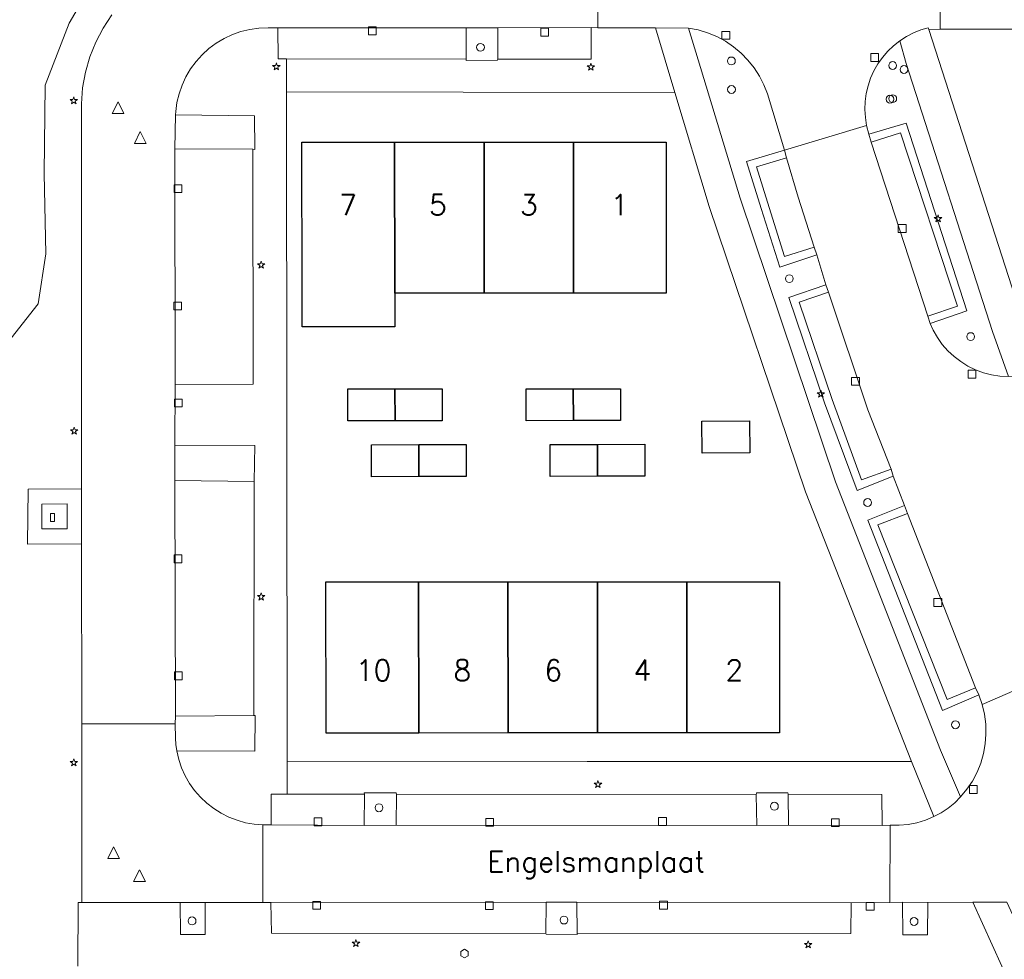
# Model space of a CAD drawing. Header units: metres. Extents: x 105376 to 107446, y 444190 to 447356.
# Tile 11 of 90: x 106618 to 106681, y 446114 to 446174. Entities that reach past the tile are written whole.
import ezdxf
from ezdxf.enums import TextEntityAlignment as Align

# ---------------------------------------------------------------- set-up
doc = ezdxf.new("R2010")
doc.units = ezdxf.units.M
doc.header["$MEASUREMENT"] = 0
for name, color, linetype, lineweight in [('begroeid terreindeel kenmerkpunt', 3, 'Continuous', 0), ('huisnummerreeks BGT', 7, 'Continuous', 0), ('onbegroeid terreindeel vlak', 5, 'Continuous', 0), ('openbare ruimte label tekst', 7, 'Continuous', 0), ('pand vlak gecombineerd BAG en BGT', 1, 'Continuous', 30), ('s_boom', 7, 'Continuous', 0), ('s_brandkraan_brandput', 7, 'Continuous', 0), ('s_container', 7, 'Continuous', 0), ('s_lantaarnpaal_lichtmast', 7, 'Continuous', 0), ('s_rioolput', 7, 'Continuous', 0), ('s_straatkolk_trottoirkolk', 7, 'Continuous', 0), ('s_verkeersbordpaal', 7, 'Continuous', 0), ('vlak afvalcontainer', 7, 'Continuous', 0), ('wegdeel vlak', 2, 'Continuous', 0)]:
    doc.layers.add(name, color=color, linetype=linetype, lineweight=lineweight)
doc.styles.get("Standard").update_dxf_attribs({"font": 'romans.shx'})

msp = doc.modelspace()

# ---------------------------------------------------------------- linework, layer by layer
at = {"layer": 'begroeid terreindeel kenmerkpunt', "flags": 128}
for points in [[(106616.817, 446152.699), (106619.275, 446155.79), (106619.749, 446158.979), (106619.663, 446164.108), (106619.718, 446169.751), (106621.238, 446173.704), (106623.341, 446177.286)], [(106616.817, 446152.699), (106619.275, 446155.79), (106619.749, 446158.979), (106619.663, 446164.108), (106619.718, 446169.751), (106621.238, 446173.704), (106623.341, 446177.286)], [(106623.974, 446174.243), (106623.413, 446173.394), (106622.941, 446172.492), (106622.564, 446171.547), (106622.285, 446170.569), (106622.107, 446169.567), (106622.032, 446168.552), (106622.037, 446143.986), (106618.632, 446143.954), (106618.597, 446140.443), (106622.039, 446140.472), (106622.048, 446128.987), (106622.05, 446117.585), (106621.814, 446117.578), (106621.8, 446113.525)], [(106623.974, 446174.243), (106623.413, 446173.394), (106622.941, 446172.492), (106622.564, 446171.547), (106622.285, 446170.569), (106622.107, 446169.567), (106622.032, 446168.552), (106622.037, 446143.986), (106618.632, 446143.954), (106618.597, 446140.443), (106622.039, 446140.472), (106622.048, 446128.987), (106622.05, 446117.585), (106621.814, 446117.578), (106621.8, 446113.525)]]:
    msp.add_lwpolyline(points, dxfattribs=at)
for points in [[(106646.597, 446171.318), (106646.588, 446171.407), (106646.598, 446173.405), (106648.624, 446173.411), (106648.617, 446171.412), (106648.605, 446171.333)], [(106646.597, 446171.318), (106646.588, 446171.407), (106646.598, 446173.405), (106648.624, 446173.411), (106648.617, 446171.412), (106648.605, 446171.333)], [(106660.794, 446173.394), (106661.41, 446173.272), (106662.01, 446173.089), (106662.59, 446172.847), (106663.142, 446172.549), (106663.662, 446172.196), (106664.144, 446171.794), (106664.583, 446171.345), (106664.975, 446170.855), (106665.317, 446170.329), (106665.604, 446169.77), (106665.834, 446169.186), (106666.912, 446165.597), (106664.502, 446164.872), (106665.422, 446161.869), (106666.612, 446158.14), (106668.973, 446158.928), (106669.567, 446157.012), (106667.205, 446156.191), (106669.479, 446149.464), (106671.548, 446143.88), (106673.854, 446144.798), (106674.582, 446142.918), (106672.228, 446141.976), (106677.009, 446129.843), (106679.321, 446130.829), (106679.537, 446130.209), (106679.681, 446129.594), (106679.763, 446128.968), (106679.779, 446128.336), (106679.732, 446127.706), (106679.62, 446127.084), (106679.445, 446126.477), (106679.21, 446125.891), (106678.916, 446125.332), (106678.566, 446124.806), (106678.165, 446124.318), (106676.868, 446127.31), (106670.168, 446144.427), (106664.078, 446162.536), (106661.403, 446171.354)], [(106660.794, 446173.394), (106661.41, 446173.272), (106662.01, 446173.089), (106662.59, 446172.847), (106663.142, 446172.549), (106663.662, 446172.196), (106664.144, 446171.794), (106664.583, 446171.345), (106664.975, 446170.855), (106665.317, 446170.329), (106665.604, 446169.77), (106665.834, 446169.186), (106666.912, 446165.597), (106664.502, 446164.872), (106665.422, 446161.869), (106666.612, 446158.14), (106668.973, 446158.928), (106669.567, 446157.012), (106667.205, 446156.191), (106669.479, 446149.464), (106671.548, 446143.88), (106673.854, 446144.798), (106674.582, 446142.918), (106672.228, 446141.976), (106677.009, 446129.843), (106679.321, 446130.829), (106679.537, 446130.209), (106679.681, 446129.594), (106679.763, 446128.968), (106679.779, 446128.336), (106679.732, 446127.706), (106679.62, 446127.084), (106679.445, 446126.477), (106679.21, 446125.891), (106678.916, 446125.332), (106678.566, 446124.806), (106678.165, 446124.318), (106676.868, 446127.31), (106670.168, 446144.427), (106664.078, 446162.536), (106661.403, 446171.354)], [(106676.411, 446154.113), (106676.228, 446154.535), (106678.566, 446155.352), (106674.683, 446167.316), (106672.296, 446166.612), (106672.16, 446167.167), (106672.081, 446167.673), (106672.051, 446168.184), (106672.07, 446168.696), (106672.139, 446169.204), (106672.255, 446169.702), (106672.419, 446170.187), (106672.629, 446170.655), (106672.882, 446171.099), (106673.178, 446171.518), (106673.511, 446171.906), (106673.881, 446172.261), (106674.283, 446172.578), (106674.685, 446171.135), (106680.208, 446154.016), (106681.215, 446151.144), (106680.676, 446151.175), (106680.143, 446151.258), (106679.621, 446151.395), (106679.115, 446151.582), (106678.63, 446151.819), (106678.171, 446152.103), (106677.742, 446152.431), (106677.348, 446152.799), (106676.993, 446153.205), (106676.679, 446153.645)], [(106676.411, 446154.113), (106676.228, 446154.535), (106678.566, 446155.352), (106674.683, 446167.316), (106672.296, 446166.612), (106672.16, 446167.167), (106672.081, 446167.673), (106672.051, 446168.184), (106672.07, 446168.696), (106672.139, 446169.204), (106672.255, 446169.702), (106672.419, 446170.187), (106672.629, 446170.655), (106672.882, 446171.099), (106673.178, 446171.518), (106673.511, 446171.906), (106673.881, 446172.261), (106674.283, 446172.578), (106674.685, 446171.135), (106680.208, 446154.016), (106681.215, 446151.144), (106680.676, 446151.175), (106680.143, 446151.258), (106679.621, 446151.395), (106679.115, 446151.582), (106678.63, 446151.819), (106678.171, 446152.103), (106677.742, 446152.431), (106677.348, 446152.799), (106676.993, 446153.205), (106676.679, 446153.645)], [(106628.002, 446165.683), (106628.038, 446167.844), (106633.087, 446167.789), (106633.107, 446165.649), (106632.979, 446165.656)], [(106628.002, 446165.683), (106628.038, 446167.844), (106633.087, 446167.789), (106633.107, 446165.649), (106632.979, 446165.656)], [(106633.063, 446144.453), (106628.001, 446144.515), (106628.004, 446146.776), (106633.112, 446146.74)], [(106633.063, 446144.453), (106628.001, 446144.515), (106628.004, 446146.776), (106633.112, 446146.74)], [(106633.042, 446129.52), (106633.117, 446129.52), (106633.107, 446127.236), (106628.125, 446127.261), (106628.066, 446127.664), (106628.037, 446128.07), (106628.024, 446128.976), (106628.046, 446129.484)], [(106633.042, 446129.52), (106633.117, 446129.52), (106633.107, 446127.236), (106628.125, 446127.261), (106628.066, 446127.664), (106628.037, 446128.07), (106628.024, 446128.976), (106628.046, 446129.484)], [(106640.092, 446124.585), (106642.127, 446124.587), (106642.137, 446124.473), (106642.118, 446122.522), (106640.093, 446122.489), (106640.101, 446124.488)], [(106640.092, 446124.585), (106642.127, 446124.587), (106642.137, 446124.473), (106642.118, 446122.522), (106640.093, 446122.489), (106640.101, 446124.488)], [(106667.139, 446124.579), (106667.142, 446124.493), (106667.18, 446122.509), (106665.152, 446122.488), (106665.119, 446124.459), (106665.128, 446124.582)], [(106667.139, 446124.579), (106667.142, 446124.493), (106667.18, 446122.509), (106665.152, 446122.488), (106665.119, 446124.459), (106665.128, 446124.582)], [(106629.934, 446117.589), (106629.933, 446115.535), (106628.353, 446115.544), (106628.343, 446117.588)], [(106629.934, 446117.589), (106629.933, 446115.535), (106628.353, 446115.544), (106628.343, 446117.588)], [(106651.693, 446115.556), (106651.69, 446115.6), (106651.699, 446117.607), (106653.666, 446117.609), (106653.689, 446115.59), (106653.691, 446115.532)], [(106651.693, 446115.556), (106651.69, 446115.6), (106651.699, 446117.607), (106653.666, 446117.609), (106653.689, 446115.59), (106653.691, 446115.532)], [(106674.447, 446117.597), (106676.07, 446117.584), (106676.039, 446115.516), (106674.466, 446115.521)], [(106674.447, 446117.597), (106676.07, 446117.584), (106676.039, 446115.516), (106674.466, 446115.521)]]:
    msp.add_lwpolyline(points, close=True, dxfattribs=at)
at = {"layer": 'onbegroeid terreindeel vlak', "flags": 128}
msp.add_lwpolyline([(106623.341, 446177.286), (106621.238, 446173.704), (106619.718, 446169.751), (106619.663, 446164.108), (106619.749, 446158.979), (106619.275, 446155.79), (106616.817, 446152.699)], dxfattribs=at)
for points in [[(106676.846, 446173.328), (106698.491, 446173.32), (106729.918, 446173.305), (106730.897, 446173.284), (106734.135, 446173.212), (106734.135, 446155.28), (106734.108, 446151.687), (106734.105, 446151.218), (106721.312, 446151.244), (106700.088, 446151.196), (106687.065, 446151.245), (106683.312, 446151.222), (106682.494, 446153.568), (106676.133, 446173.307)], [(106635.141, 446147.686), (106635.13, 446169.319), (106646.41, 446169.307), (106659.925, 446169.274), (106662.103, 446161.998), (106668.249, 446143.785), (106675.033, 446126.588), (106654.312, 446126.585), (106635.163, 446126.61)], [(106647.735, 446166.108), (106642.02, 446166.109), (106636.105, 446166.11), (106636.115, 446156.458), (106636.117, 446154.32), (106642.033, 446154.318), (106642.03, 446156.461), (106647.739, 446156.463), (106653.44, 446156.465), (106659.355, 446156.468), (106659.364, 446166.107), (106653.449, 446166.108)], [(106642.051, 446150.368), (106639.031, 446150.366), (106639.032, 446148.326), (106642.052, 446148.328), (106645.072, 446148.329), (106645.071, 446150.369)], [(106653.437, 446148.334), (106656.457, 446148.335), (106656.456, 446150.375), (106653.436, 446150.374), (106650.416, 446150.372), (106650.417, 446148.332)], [(106661.664, 446146.252), (106664.706, 446146.278), (106664.688, 446148.318), (106661.647, 446148.292)], [(106643.574, 446144.762), (106646.594, 446144.768), (106646.59, 446146.808), (106643.57, 446146.803), (106640.55, 446146.797), (106640.554, 446144.757)], [(106654.971, 446146.823), (106651.951, 446146.817), (106651.954, 446144.777), (106654.975, 446144.783), (106657.994, 446144.788), (106657.991, 446146.828)], [(106649.269, 446128.401), (106654.98, 446128.402), (106660.68, 446128.404), (106666.595, 446128.405), (106666.604, 446138.05), (106660.689, 446138.048), (106654.989, 446138.047), (106649.255, 446138.045), (106643.555, 446138.044), (106637.64, 446138.042), (106637.654, 446128.398), (106643.569, 446128.399)]]:
    msp.add_lwpolyline(points, close=True, dxfattribs=at)
at = {"layer": 'pand vlak gecombineerd BAG en BGT', "flags": 128}
for points in [[(106642.03, 446156.461), (106642.033, 446154.318), (106636.117, 446154.32), (106636.115, 446156.458), (106636.105, 446166.11), (106642.02, 446166.109)], [(106642.03, 446156.461), (106642.033, 446154.318), (106636.117, 446154.32), (106636.115, 446156.458), (106636.105, 446166.11), (106642.02, 446166.109)], [(106642.02, 446166.109), (106647.735, 446166.108), (106647.739, 446156.463), (106642.03, 446156.461)], [(106642.02, 446166.109), (106647.735, 446166.108), (106647.739, 446156.463), (106642.03, 446156.461)], [(106653.449, 446166.108), (106653.44, 446156.465), (106647.739, 446156.463), (106647.735, 446166.108)], [(106653.449, 446166.108), (106653.44, 446156.465), (106647.739, 446156.463), (106647.735, 446166.108)], [(106653.449, 446166.108), (106659.364, 446166.107), (106659.355, 446156.468), (106653.44, 446156.465)], [(106653.449, 446166.108), (106659.364, 446166.107), (106659.355, 446156.468), (106653.44, 446156.465)], [(106642.051, 446150.368), (106642.052, 446148.328), (106639.032, 446148.326), (106639.031, 446150.366)], [(106642.051, 446150.368), (106642.052, 446148.328), (106639.032, 446148.326), (106639.031, 446150.366)], [(106642.052, 446148.328), (106642.051, 446150.368), (106645.071, 446150.369), (106645.072, 446148.329)], [(106642.052, 446148.328), (106642.051, 446150.368), (106645.071, 446150.369), (106645.072, 446148.329)], [(106653.436, 446150.374), (106653.437, 446148.334), (106650.417, 446148.332), (106650.416, 446150.372)], [(106653.436, 446150.374), (106653.437, 446148.334), (106650.417, 446148.332), (106650.416, 446150.372)], [(106653.437, 446148.334), (106653.436, 446150.374), (106656.456, 446150.375), (106656.457, 446148.335)], [(106653.437, 446148.334), (106653.436, 446150.374), (106656.456, 446150.375), (106656.457, 446148.335)], [(106661.664, 446146.252), (106661.647, 446148.292), (106664.688, 446148.318), (106664.706, 446146.278)], [(106661.664, 446146.252), (106661.647, 446148.292), (106664.688, 446148.318), (106664.706, 446146.278)], [(106643.57, 446146.803), (106643.574, 446144.762), (106640.554, 446144.757), (106640.55, 446146.797)], [(106643.57, 446146.803), (106643.574, 446144.762), (106640.554, 446144.757), (106640.55, 446146.797)], [(106643.574, 446144.762), (106643.57, 446146.803), (106646.59, 446146.808), (106646.594, 446144.768)], [(106643.574, 446144.762), (106643.57, 446146.803), (106646.59, 446146.808), (106646.594, 446144.768)], [(106654.971, 446146.823), (106654.975, 446144.783), (106651.954, 446144.777), (106651.951, 446146.817)], [(106654.971, 446146.823), (106654.975, 446144.783), (106651.954, 446144.777), (106651.951, 446146.817)], [(106654.975, 446144.783), (106654.971, 446146.823), (106657.991, 446146.828), (106657.994, 446144.788)], [(106654.975, 446144.783), (106654.971, 446146.823), (106657.991, 446146.828), (106657.994, 446144.788)], [(106643.569, 446128.399), (106637.654, 446128.398), (106637.64, 446138.042), (106643.555, 446138.044)], [(106643.569, 446128.399), (106637.654, 446128.398), (106637.64, 446138.042), (106643.555, 446138.044)], [(106643.569, 446128.399), (106643.555, 446138.044), (106649.255, 446138.045), (106649.269, 446128.401)], [(106643.569, 446128.399), (106643.555, 446138.044), (106649.255, 446138.045), (106649.269, 446128.401)], [(106654.989, 446138.047), (106654.98, 446128.402), (106649.269, 446128.401), (106649.255, 446138.045)], [(106654.989, 446138.047), (106654.98, 446128.402), (106649.269, 446128.401), (106649.255, 446138.045)], [(106660.689, 446138.048), (106660.68, 446128.404), (106654.98, 446128.402), (106654.989, 446138.047)], [(106660.689, 446138.048), (106660.68, 446128.404), (106654.98, 446128.402), (106654.989, 446138.047)], [(106660.689, 446138.048), (106666.604, 446138.05), (106666.595, 446128.405), (106660.68, 446128.404)], [(106660.689, 446138.048), (106666.604, 446138.05), (106666.595, 446128.405), (106660.68, 446128.404)]]:
    msp.add_lwpolyline(points, close=True, dxfattribs=at)
at = {"layer": 's_boom', "color": 251, "linetype": 'Continuous', "lineweight": 0, "flags": 128}
for points in [[(106647.258, 446172.164, 1), (106647.758, 446172.164, 1)], [(106663.284, 446169.468, 1), (106663.784, 446169.468, 1)], [(106673.4, 446168.853, 1), (106673.9, 446168.853, 1)], [(106673.578, 446168.884, 1), (106674.078, 446168.884, 1)], [(106666.979, 446157.397, 1), (106667.479, 446157.397, 1)], [(106678.551, 446153.699, 1), (106679.051, 446153.699, 1)], [(106671.973, 446143.109, 1), (106672.473, 446143.109, 1)], [(106677.582, 446128.926, 1), (106678.082, 446128.926, 1)], [(106640.778, 446123.629, 1), (106641.278, 446123.629, 1)], [(106666.023, 446123.726, 1), (106666.523, 446123.726, 1)], [(106628.845, 446116.408, 1), (106629.345, 446116.408, 1)], [(106652.588, 446116.462, 1), (106653.088, 446116.462, 1)], [(106674.94, 446116.374, 1), (106675.44, 446116.374, 1)]]:
    msp.add_lwpolyline(points, format="xyb", close=True, dxfattribs=at)
at = {"layer": 's_brandkraan_brandput', "color": 7, "linetype": 'Continuous', "lineweight": 0, "flags": 128}
msp.add_lwpolyline([(106646.249, 446114.464), (106646.249, 446114.188), (106646.487, 446114.051), (106646.725, 446114.188), (106646.725, 446114.464), (106646.487, 446114.601)], close=True, dxfattribs=at)
at = {"layer": 's_container', "color": 7, "linetype": 'Continuous', "lineweight": 0, "flags": 128}
msp.add_lwpolyline([(106620.056, 446142.401), (106620.306, 446142.401), (106620.306, 446141.901), (106620.056, 446141.901)], close=True, dxfattribs=at)
at = {"layer": 's_lantaarnpaal_lichtmast', "color": 7, "linetype": 'Continuous', "lineweight": 0, "flags": 128}
for points in [[(106634.419, 446171.008), (106634.237, 446171.008), (106634.384, 446170.901), (106634.328, 446170.729), (106634.475, 446170.835), (106634.622, 446170.729), (106634.566, 446170.901), (106634.713, 446171.008), (106634.531, 446171.008), (106634.475, 446171.181)], [(106654.503, 446170.974), (106654.321, 446170.974), (106654.468, 446170.867), (106654.412, 446170.695), (106654.559, 446170.801), (106654.706, 446170.695), (106654.65, 446170.867), (106654.797, 446170.974), (106654.615, 446170.974), (106654.559, 446171.147)], [(106621.484, 446168.832), (106621.302, 446168.832), (106621.449, 446168.725), (106621.393, 446168.553), (106621.54, 446168.659), (106621.687, 446168.553), (106621.631, 446168.725), (106621.778, 446168.832), (106621.596, 446168.832), (106621.54, 446169.005)], [(106676.665, 446161.3), (106676.483, 446161.3), (106676.63, 446161.193), (106676.574, 446161.021), (106676.721, 446161.127), (106676.868, 446161.021), (106676.812, 446161.193), (106676.959, 446161.3), (106676.777, 446161.3), (106676.721, 446161.473)], [(106633.453, 446158.342), (106633.271, 446158.342), (106633.418, 446158.235), (106633.362, 446158.063), (106633.509, 446158.169), (106633.656, 446158.063), (106633.6, 446158.235), (106633.747, 446158.342), (106633.565, 446158.342), (106633.509, 446158.515)], [(106669.181, 446150.111), (106668.999, 446150.111), (106669.146, 446150.004), (106669.09, 446149.832), (106669.237, 446149.938), (106669.384, 446149.832), (106669.328, 446150.004), (106669.475, 446150.111), (106669.293, 446150.111), (106669.237, 446150.284)], [(106621.512, 446147.746), (106621.33, 446147.746), (106621.477, 446147.639), (106621.421, 446147.467), (106621.568, 446147.573), (106621.715, 446147.467), (106621.659, 446147.639), (106621.806, 446147.746), (106621.624, 446147.746), (106621.568, 446147.919)], [(106633.45, 446137.166), (106633.268, 446137.166), (106633.415, 446137.059), (106633.359, 446136.887), (106633.506, 446136.993), (106633.653, 446136.887), (106633.597, 446137.059), (106633.744, 446137.166), (106633.562, 446137.166), (106633.506, 446137.339)], [(106621.491, 446126.58), (106621.309, 446126.58), (106621.456, 446126.473), (106621.4, 446126.301), (106621.547, 446126.407), (106621.694, 446126.301), (106621.638, 446126.473), (106621.785, 446126.58), (106621.603, 446126.58), (106621.547, 446126.753)], [(106654.953, 446125.195), (106654.771, 446125.195), (106654.918, 446125.088), (106654.862, 446124.916), (106655.009, 446125.022), (106655.156, 446124.916), (106655.1, 446125.088), (106655.247, 446125.195), (106655.065, 446125.195), (106655.009, 446125.368)], [(106639.503, 446115.046), (106639.321, 446115.046), (106639.468, 446114.939), (106639.412, 446114.767), (106639.559, 446114.873), (106639.706, 446114.767), (106639.65, 446114.939), (106639.797, 446115.046), (106639.615, 446115.046), (106639.559, 446115.219)], [(106668.373, 446114.964), (106668.191, 446114.964), (106668.338, 446114.857), (106668.282, 446114.685), (106668.429, 446114.791), (106668.576, 446114.685), (106668.52, 446114.857), (106668.667, 446114.964), (106668.485, 446114.964), (106668.429, 446115.137)]]:
    msp.add_lwpolyline(points, close=True, dxfattribs=at)
at = {"layer": 's_rioolput', "color": 7, "linetype": 'Continuous', "lineweight": 0, "flags": 128}
for points in [[(106623.992, 446167.939), (106624.742, 446167.939), (106624.367, 446168.689)], [(106625.41, 446166.032), (106626.16, 446166.032), (106625.785, 446166.782)], [(106623.713, 446120.391), (106624.463, 446120.391), (106624.088, 446121.141)], [(106625.363, 446118.916), (106626.113, 446118.916), (106625.738, 446119.666)]]:
    msp.add_lwpolyline(points, close=True, dxfattribs=at)
at = {"layer": 's_straatkolk_trottoirkolk', "color": 7, "linetype": 'Continuous', "lineweight": 0, "flags": 128}
for points in [[(106640.356, 446173.468), (106640.856, 446173.468), (106640.856, 446172.968), (106640.356, 446172.968)], [(106651.354, 446173.378), (106651.854, 446173.378), (106651.854, 446172.878), (106651.354, 446172.878)], [(106662.922, 446173.174), (106663.422, 446173.174), (106663.422, 446172.674), (106662.922, 446172.674)], [(106672.43, 446171.76), (106672.93, 446171.76), (106672.93, 446171.26), (106672.43, 446171.26)], [(106627.95, 446163.395), (106628.45, 446163.395), (106628.45, 446162.895), (106627.95, 446162.895)], [(106674.185, 446160.845), (106674.685, 446160.845), (106674.685, 446160.345), (106674.185, 446160.345)], [(106627.93, 446155.907), (106628.43, 446155.907), (106628.43, 446155.407), (106627.93, 446155.407)], [(106678.636, 446151.555), (106679.136, 446151.555), (106679.136, 446151.055), (106678.636, 446151.055)], [(106671.203, 446151.092), (106671.703, 446151.092), (106671.703, 446150.592), (106671.203, 446150.592)], [(106627.973, 446149.712), (106628.473, 446149.712), (106628.473, 446149.212), (106627.973, 446149.212)], [(106627.946, 446139.765), (106628.446, 446139.765), (106628.446, 446139.265), (106627.946, 446139.265)], [(106676.459, 446136.98), (106676.959, 446136.98), (106676.959, 446136.48), (106676.459, 446136.48)], [(106627.973, 446132.294), (106628.473, 446132.294), (106628.473, 446131.794), (106627.973, 446131.794)], [(106678.726, 446125.048), (106679.226, 446125.048), (106679.226, 446124.548), (106678.726, 446124.548)], [(106636.882, 446122.976), (106637.382, 446122.976), (106637.382, 446122.476), (106636.882, 446122.476)], [(106647.841, 446122.949), (106648.341, 446122.949), (106648.341, 446122.449), (106647.841, 446122.449)], [(106658.874, 446123.005), (106659.374, 446123.005), (106659.374, 446122.505), (106658.874, 446122.505)], [(106669.909, 446122.93), (106670.409, 446122.93), (106670.409, 446122.43), (106669.909, 446122.43)], [(106636.799, 446117.654), (106637.299, 446117.654), (106637.299, 446117.154), (106636.799, 446117.154)], [(106647.828, 446117.634), (106648.328, 446117.634), (106648.328, 446117.134), (106647.828, 446117.134)], [(106658.948, 446117.661), (106659.448, 446117.661), (106659.448, 446117.161), (106658.948, 446117.161)], [(106672.134, 446117.588), (106672.634, 446117.588), (106672.634, 446117.088), (106672.134, 446117.088)]]:
    msp.add_lwpolyline(points, close=True, dxfattribs=at)
at = {"layer": 's_verkeersbordpaal', "color": 7, "linetype": 'Continuous', "lineweight": 0, "flags": 128}
for points in [[(106663.278, 446171.292, 1), (106663.778, 446171.292, 1)], [(106673.576, 446170.998, 1), (106674.076, 446170.998, 1)], [(106674.297, 446170.743, 1), (106674.797, 446170.743, 1)]]:
    msp.add_lwpolyline(points, format="xyb", close=True, dxfattribs=at)
at = {"layer": 'vlak afvalcontainer', "flags": 128}
msp.add_lwpolyline([(106619.51, 446141.424), (106619.502, 446143.014), (106621.12, 446143.036), (106621.128, 446141.43)], close=True, dxfattribs=at)
msp.add_lwpolyline([(106619.51, 446141.424), (106619.502, 446143.014), (106621.12, 446143.036), (106621.128, 446141.43)], close=True, dxfattribs=at)
at = {"layer": 'wegdeel vlak', "flags": 128}
for points in [[(106655.007, 446178.304), (106655.01, 446173.399), (106654.578, 446173.416), (106648.624, 446173.411), (106646.598, 446173.405), (106634.58, 446173.407), (106633.948, 446173.412), (106633.365, 446173.388), (106632.787, 446173.307), (106632.219, 446173.169), (106631.669, 446172.974), (106631.14, 446172.727), (106630.639, 446172.427), (106630.17, 446172.08), (106629.738, 446171.687), (106629.347, 446171.254), (106629.001, 446170.784), (106628.703, 446170.281), (106628.457, 446169.752), (106628.264, 446169.201), (106628.128, 446168.633), (106628.048, 446168.055), (106628.038, 446167.844), (106628.002, 446165.683), (106628.014, 446150.642), (106628.004, 446146.776), (106628.001, 446144.515), (106628.046, 446129.484), (106628.024, 446128.976), (106622.048, 446128.987), (106622.039, 446140.472), (106622.037, 446143.986), (106622.032, 446168.552), (106622.107, 446169.567), (106622.285, 446170.569), (106622.564, 446171.547), (106622.941, 446172.492), (106623.413, 446173.394), (106623.974, 446174.243)], [(106655.007, 446178.304), (106655.01, 446173.399), (106654.578, 446173.416), (106648.624, 446173.411), (106646.598, 446173.405), (106634.58, 446173.407), (106633.948, 446173.412), (106633.365, 446173.388), (106632.787, 446173.307), (106632.219, 446173.169), (106631.669, 446172.974), (106631.14, 446172.727), (106630.639, 446172.427), (106630.17, 446172.08), (106629.738, 446171.687), (106629.347, 446171.254), (106629.001, 446170.784), (106628.703, 446170.281), (106628.457, 446169.752), (106628.264, 446169.201), (106628.128, 446168.633), (106628.048, 446168.055), (106628.038, 446167.844), (106628.002, 446165.683), (106628.014, 446150.642), (106628.004, 446146.776), (106628.001, 446144.515), (106628.046, 446129.484), (106628.024, 446128.976), (106622.048, 446128.987), (106622.039, 446140.472), (106622.037, 446143.986), (106622.032, 446168.552), (106622.107, 446169.567), (106622.285, 446170.569), (106622.564, 446171.547), (106622.941, 446172.492), (106623.413, 446173.394), (106623.974, 446174.243)], [(106676.868, 446177.319), (106676.846, 446173.328), (106676.133, 446173.307), (106676.091, 446173.412), (106675.612, 446173.268), (106675.148, 446173.08), (106674.704, 446172.85), (106674.283, 446172.578), (106673.881, 446172.261), (106673.511, 446171.906), (106673.178, 446171.518), (106672.882, 446171.099), (106672.629, 446170.655), (106672.419, 446170.187), (106672.255, 446169.702), (106672.139, 446169.204), (106672.07, 446168.696), (106672.051, 446168.184), (106672.081, 446167.673), (106672.16, 446167.167), (106666.912, 446165.597), (106665.834, 446169.186), (106665.604, 446169.77), (106665.317, 446170.329), (106664.975, 446170.855), (106664.583, 446171.345), (106664.144, 446171.794), (106663.662, 446172.196), (106663.142, 446172.549), (106662.59, 446172.847), (106662.01, 446173.089), (106661.41, 446173.272), (106660.794, 446173.394), (106658.691, 446173.396), (106655.01, 446173.399), (106655.007, 446178.304)], [(106676.868, 446177.319), (106676.846, 446173.328), (106676.133, 446173.307), (106676.091, 446173.412), (106675.612, 446173.268), (106675.148, 446173.08), (106674.704, 446172.85), (106674.283, 446172.578), (106673.881, 446172.261), (106673.511, 446171.906), (106673.178, 446171.518), (106672.882, 446171.099), (106672.629, 446170.655), (106672.419, 446170.187), (106672.255, 446169.702), (106672.139, 446169.204), (106672.07, 446168.696), (106672.051, 446168.184), (106672.081, 446167.673), (106672.16, 446167.167), (106666.912, 446165.597), (106665.834, 446169.186), (106665.604, 446169.77), (106665.317, 446170.329), (106664.975, 446170.855), (106664.583, 446171.345), (106664.144, 446171.794), (106663.662, 446172.196), (106663.142, 446172.549), (106662.59, 446172.847), (106662.01, 446173.089), (106661.41, 446173.272), (106660.794, 446173.394), (106658.691, 446173.396), (106655.01, 446173.399), (106655.007, 446178.304)], [(106684.589, 446132.411), (106679.537, 446130.209), (106679.321, 446130.829), (106679.112, 446131.273), (106674.77, 446142.417), (106674.582, 446142.918), (106673.854, 446144.798), (106673.718, 446145.244), (106672.248, 446149.034), (106669.73, 446156.543), (106669.567, 446157.012), (106668.973, 446158.928), (106668.803, 446159.402), (106667.787, 446162.606), (106667.053, 446165.104), (106666.912, 446165.597), (106672.16, 446167.167), (106672.296, 446166.612), (106672.449, 446166.114), (106676.063, 446155.01), (106676.228, 446154.535), (106676.411, 446154.113), (106676.679, 446153.645), (106676.993, 446153.205), (106677.348, 446152.799), (106677.742, 446152.431), (106678.171, 446152.103), (106678.63, 446151.819), (106679.115, 446151.582), (106679.621, 446151.395), (106680.143, 446151.258), (106680.676, 446151.175), (106681.215, 446151.144)], [(106684.589, 446132.411), (106679.537, 446130.209), (106679.321, 446130.829), (106679.112, 446131.273), (106674.77, 446142.417), (106674.582, 446142.918), (106673.854, 446144.798), (106673.718, 446145.244), (106672.248, 446149.034), (106669.73, 446156.543), (106669.567, 446157.012), (106668.973, 446158.928), (106668.803, 446159.402), (106667.787, 446162.606), (106667.053, 446165.104), (106666.912, 446165.597), (106672.16, 446167.167), (106672.296, 446166.612), (106672.449, 446166.114), (106676.063, 446155.01), (106676.228, 446154.535), (106676.411, 446154.113), (106676.679, 446153.645), (106676.993, 446153.205), (106677.348, 446152.799), (106677.742, 446152.431), (106678.171, 446152.103), (106678.63, 446151.819), (106679.115, 446151.582), (106679.621, 446151.395), (106680.143, 446151.258), (106680.676, 446151.175), (106681.215, 446151.144)], [(106681.104, 446117.61), (106678.945, 446117.599), (106676.07, 446117.584), (106674.447, 446117.597), (106673.653, 446117.589), (106673.658, 446122.514), (106674.235, 446122.508), (106674.809, 446122.56), (106675.376, 446122.67), (106675.928, 446122.838), (106676.46, 446123.061), (106676.929, 446123.313), (106677.372, 446123.609), (106677.785, 446123.945), (106678.165, 446124.318), (106678.566, 446124.806), (106678.916, 446125.332), (106679.21, 446125.891), (106679.445, 446126.477), (106679.62, 446127.084), (106679.732, 446127.706), (106679.779, 446128.336), (106679.763, 446128.968), (106679.681, 446129.594), (106679.537, 446130.209), (106684.589, 446132.411)], [(106681.104, 446117.61), (106678.945, 446117.599), (106676.07, 446117.584), (106674.447, 446117.597), (106673.653, 446117.589), (106673.658, 446122.514), (106674.235, 446122.508), (106674.809, 446122.56), (106675.376, 446122.67), (106675.928, 446122.838), (106676.46, 446123.061), (106676.929, 446123.313), (106677.372, 446123.609), (106677.785, 446123.945), (106678.165, 446124.318), (106678.566, 446124.806), (106678.916, 446125.332), (106679.21, 446125.891), (106679.445, 446126.477), (106679.62, 446127.084), (106679.732, 446127.706), (106679.779, 446128.336), (106679.763, 446128.968), (106679.681, 446129.594), (106679.537, 446130.209), (106684.589, 446132.411)], [(106621.8, 446113.525), (106621.814, 446117.578), (106622.05, 446117.585), (106628.343, 446117.588), (106628.353, 446115.544), (106629.933, 446115.535), (106629.934, 446117.589), (106633.618, 446117.59), (106634.133, 446117.587), (106634.17, 446115.618), (106651.69, 446115.6), (106651.693, 446115.556), (106653.691, 446115.532), (106653.689, 446115.59), (106671.153, 446115.608), (106671.171, 446117.566), (106673.653, 446117.589), (106674.447, 446117.597), (106674.466, 446115.521), (106676.039, 446115.516), (106676.07, 446117.584), (106678.945, 446117.599), (106680.799, 446113.522)], [(106621.8, 446113.525), (106621.814, 446117.578), (106622.05, 446117.585), (106628.343, 446117.588), (106628.353, 446115.544), (106629.933, 446115.535), (106629.934, 446117.589), (106633.618, 446117.59), (106634.133, 446117.587), (106634.17, 446115.618), (106651.69, 446115.6), (106651.693, 446115.556), (106653.691, 446115.532), (106653.689, 446115.59), (106671.153, 446115.608), (106671.171, 446117.566), (106673.653, 446117.589), (106674.447, 446117.597), (106674.466, 446115.521), (106676.039, 446115.516), (106676.07, 446117.584), (106678.945, 446117.599), (106680.799, 446113.522)]]:
    msp.add_lwpolyline(points, dxfattribs=at)
for points in [[(106728.894, 446177.351), (106729.906, 446176.288), (106729.918, 446173.305), (106698.491, 446173.32), (106676.846, 446173.328), (106676.868, 446177.319), (106681.547, 446177.337), (106686.956, 446177.333), (106698.117, 446177.315), (106703.539, 446177.302), (106716.48, 446177.304), (106721.87, 446177.289)], [(106728.894, 446177.351), (106729.906, 446176.288), (106729.918, 446173.305), (106698.491, 446173.32), (106676.846, 446173.328), (106676.868, 446177.319), (106681.547, 446177.337), (106686.956, 446177.333), (106698.117, 446177.315), (106703.539, 446177.302), (106716.48, 446177.304), (106721.87, 446177.289)], [(106628.048, 446168.055), (106628.128, 446168.633), (106628.264, 446169.201), (106628.457, 446169.752), (106628.703, 446170.281), (106629.001, 446170.784), (106629.347, 446171.254), (106629.738, 446171.687), (106630.17, 446172.08), (106630.639, 446172.427), (106631.14, 446172.727), (106631.669, 446172.974), (106632.219, 446173.169), (106632.787, 446173.307), (106633.365, 446173.388), (106633.948, 446173.412), (106634.58, 446173.407), (106634.591, 446171.421), (106635.129, 446171.42), (106635.13, 446169.319), (106635.141, 446147.686), (106635.163, 446126.61), (106635.165, 446124.493), (106634.15, 446124.494), (106634.146, 446122.545), (106633.62, 446122.537), (106633.062, 446122.58), (106632.51, 446122.677), (106631.971, 446122.827), (106631.449, 446123.029), (106630.949, 446123.281), (106630.476, 446123.58), (106630.034, 446123.924), (106629.628, 446124.309), (106629.261, 446124.732), (106628.937, 446125.188), (106628.659, 446125.674), (106628.43, 446126.185), (106628.251, 446126.716), (106628.125, 446127.261), (106633.107, 446127.236), (106633.117, 446129.52), (106633.042, 446129.52), (106633.063, 446144.453), (106633.112, 446146.74), (106628.004, 446146.776), (106628.014, 446150.642), (106632.989, 446150.654), (106632.979, 446165.656), (106633.107, 446165.649), (106633.087, 446167.789), (106628.038, 446167.844)], [(106628.048, 446168.055), (106628.128, 446168.633), (106628.264, 446169.201), (106628.457, 446169.752), (106628.703, 446170.281), (106629.001, 446170.784), (106629.347, 446171.254), (106629.738, 446171.687), (106630.17, 446172.08), (106630.639, 446172.427), (106631.14, 446172.727), (106631.669, 446172.974), (106632.219, 446173.169), (106632.787, 446173.307), (106633.365, 446173.388), (106633.948, 446173.412), (106634.58, 446173.407), (106634.591, 446171.421), (106635.129, 446171.42), (106635.13, 446169.319), (106635.141, 446147.686), (106635.163, 446126.61), (106635.165, 446124.493), (106634.15, 446124.494), (106634.146, 446122.545), (106633.62, 446122.537), (106633.062, 446122.58), (106632.51, 446122.677), (106631.971, 446122.827), (106631.449, 446123.029), (106630.949, 446123.281), (106630.476, 446123.58), (106630.034, 446123.924), (106629.628, 446124.309), (106629.261, 446124.732), (106628.937, 446125.188), (106628.659, 446125.674), (106628.43, 446126.185), (106628.251, 446126.716), (106628.125, 446127.261), (106633.107, 446127.236), (106633.117, 446129.52), (106633.042, 446129.52), (106633.063, 446144.453), (106633.112, 446146.74), (106628.004, 446146.776), (106628.014, 446150.642), (106632.989, 446150.654), (106632.979, 446165.656), (106633.107, 446165.649), (106633.087, 446167.789), (106628.038, 446167.844)], [(106646.598, 446173.405), (106646.588, 446171.407), (106635.129, 446171.42), (106634.591, 446171.421), (106634.58, 446173.407)], [(106646.598, 446173.405), (106646.588, 446171.407), (106635.129, 446171.42), (106634.591, 446171.421), (106634.58, 446173.407)], [(106648.605, 446171.333), (106648.617, 446171.412), (106654.584, 446171.402), (106654.578, 446173.416), (106655.01, 446173.399), (106658.691, 446173.396), (106659.925, 446169.274), (106646.41, 446169.307), (106635.13, 446169.319), (106635.129, 446171.42), (106646.588, 446171.407), (106646.597, 446171.318)], [(106648.605, 446171.333), (106648.617, 446171.412), (106654.584, 446171.402), (106654.578, 446173.416), (106655.01, 446173.399), (106658.691, 446173.396), (106659.925, 446169.274), (106646.41, 446169.307), (106635.13, 446169.319), (106635.129, 446171.42), (106646.588, 446171.407), (106646.597, 446171.318)], [(106648.624, 446173.411), (106654.578, 446173.416), (106654.584, 446171.402), (106648.617, 446171.412)], [(106648.624, 446173.411), (106654.578, 446173.416), (106654.584, 446171.402), (106648.617, 446171.412)], [(106664.078, 446162.536), (106670.168, 446144.427), (106676.868, 446127.31), (106678.165, 446124.318), (106677.785, 446123.945), (106677.372, 446123.609), (106676.929, 446123.313), (106676.46, 446123.061), (106675.033, 446126.588), (106668.249, 446143.785), (106662.103, 446161.998), (106659.925, 446169.274), (106658.691, 446173.396), (106660.794, 446173.394), (106661.403, 446171.354)], [(106664.078, 446162.536), (106670.168, 446144.427), (106676.868, 446127.31), (106678.165, 446124.318), (106677.785, 446123.945), (106677.372, 446123.609), (106676.929, 446123.313), (106676.46, 446123.061), (106675.033, 446126.588), (106668.249, 446143.785), (106662.103, 446161.998), (106659.925, 446169.274), (106658.691, 446173.396), (106660.794, 446173.394), (106661.403, 446171.354)], [(106680.208, 446154.016), (106674.685, 446171.135), (106674.283, 446172.578), (106674.704, 446172.85), (106675.148, 446173.08), (106675.612, 446173.268), (106676.091, 446173.412), (106676.133, 446173.307), (106682.494, 446153.568), (106683.312, 446151.222), (106681.215, 446151.144)], [(106680.208, 446154.016), (106674.685, 446171.135), (106674.283, 446172.578), (106674.704, 446172.85), (106675.148, 446173.08), (106675.612, 446173.268), (106676.091, 446173.412), (106676.133, 446173.307), (106682.494, 446153.568), (106683.312, 446151.222), (106681.215, 446151.144)], [(106672.449, 446166.114), (106672.296, 446166.612), (106674.683, 446167.316), (106678.566, 446155.352), (106676.228, 446154.535), (106676.063, 446155.01), (106677.954, 446155.643), (106674.323, 446166.708)], [(106672.449, 446166.114), (106672.296, 446166.612), (106674.683, 446167.316), (106678.566, 446155.352), (106676.228, 446154.535), (106676.063, 446155.01), (106677.954, 446155.643), (106674.323, 446166.708)], [(106674.323, 446166.708), (106677.954, 446155.643), (106676.063, 446155.01), (106672.449, 446166.114)], [(106674.323, 446166.708), (106677.954, 446155.643), (106676.063, 446155.01), (106672.449, 446166.114)], [(106632.979, 446165.656), (106632.989, 446150.654), (106628.014, 446150.642), (106628.002, 446165.683)], [(106632.979, 446165.656), (106632.989, 446150.654), (106628.014, 446150.642), (106628.002, 446165.683)], [(106665.94, 446161.928), (106666.92, 446158.815), (106668.803, 446159.402), (106668.973, 446158.928), (106666.612, 446158.14), (106665.422, 446161.869), (106664.502, 446164.872), (106666.912, 446165.597), (106667.053, 446165.104), (106665.139, 446164.535)], [(106665.94, 446161.928), (106666.92, 446158.815), (106668.803, 446159.402), (106668.973, 446158.928), (106666.612, 446158.14), (106665.422, 446161.869), (106664.502, 446164.872), (106666.912, 446165.597), (106667.053, 446165.104), (106665.139, 446164.535)], [(106665.139, 446164.535), (106667.053, 446165.104), (106667.787, 446162.606), (106668.803, 446159.402), (106666.92, 446158.815), (106665.94, 446161.928)], [(106665.139, 446164.535), (106667.053, 446165.104), (106667.787, 446162.606), (106668.803, 446159.402), (106666.92, 446158.815), (106665.94, 446161.928)], [(106669.73, 446156.543), (106667.857, 446155.888), (106669.956, 446149.678), (106671.839, 446144.565), (106673.718, 446145.244), (106673.854, 446144.798), (106671.548, 446143.88), (106669.479, 446149.464), (106667.205, 446156.191), (106669.567, 446157.012)], [(106669.73, 446156.543), (106667.857, 446155.888), (106669.956, 446149.678), (106671.839, 446144.565), (106673.718, 446145.244), (106673.854, 446144.798), (106671.548, 446143.88), (106669.479, 446149.464), (106667.205, 446156.191), (106669.567, 446157.012)], [(106672.248, 446149.034), (106673.718, 446145.244), (106671.839, 446144.565), (106669.956, 446149.678), (106667.857, 446155.888), (106669.73, 446156.543)], [(106672.248, 446149.034), (106673.718, 446145.244), (106671.839, 446144.565), (106669.956, 446149.678), (106667.857, 446155.888), (106669.73, 446156.543)], [(106628.046, 446129.484), (106628.001, 446144.515), (106633.063, 446144.453), (106633.042, 446129.52)], [(106628.046, 446129.484), (106628.001, 446144.515), (106633.063, 446144.453), (106633.042, 446129.52)], [(106622.039, 446140.472), (106618.597, 446140.443), (106618.632, 446143.954), (106622.037, 446143.986)], [(106622.039, 446140.472), (106618.597, 446140.443), (106618.632, 446143.954), (106622.037, 446143.986)], [(106674.582, 446142.918), (106674.77, 446142.417), (106672.886, 446141.693), (106677.296, 446130.536), (106679.112, 446131.273), (106679.321, 446130.829), (106677.009, 446129.843), (106672.228, 446141.976)], [(106674.582, 446142.918), (106674.77, 446142.417), (106672.886, 446141.693), (106677.296, 446130.536), (106679.112, 446131.273), (106679.321, 446130.829), (106677.009, 446129.843), (106672.228, 446141.976)], [(106679.112, 446131.273), (106677.296, 446130.536), (106672.886, 446141.693), (106674.77, 446142.417)], [(106679.112, 446131.273), (106677.296, 446130.536), (106672.886, 446141.693), (106674.77, 446142.417)], [(106622.048, 446128.987), (106628.024, 446128.976), (106628.037, 446128.07), (106628.066, 446127.664), (106628.125, 446127.261), (106628.251, 446126.716), (106628.43, 446126.185), (106628.659, 446125.674), (106628.937, 446125.188), (106629.261, 446124.732), (106629.628, 446124.309), (106630.034, 446123.924), (106630.476, 446123.58), (106630.949, 446123.281), (106631.449, 446123.029), (106631.971, 446122.827), (106632.51, 446122.677), (106633.062, 446122.58), (106633.62, 446122.537), (106633.618, 446117.59), (106629.934, 446117.589), (106628.343, 446117.588), (106622.05, 446117.585)], [(106622.048, 446128.987), (106628.024, 446128.976), (106628.037, 446128.07), (106628.066, 446127.664), (106628.125, 446127.261), (106628.251, 446126.716), (106628.43, 446126.185), (106628.659, 446125.674), (106628.937, 446125.188), (106629.261, 446124.732), (106629.628, 446124.309), (106630.034, 446123.924), (106630.476, 446123.58), (106630.949, 446123.281), (106631.449, 446123.029), (106631.971, 446122.827), (106632.51, 446122.677), (106633.062, 446122.58), (106633.62, 446122.537), (106633.618, 446117.59), (106629.934, 446117.589), (106628.343, 446117.588), (106622.05, 446117.585)], [(106640.101, 446124.488), (106635.165, 446124.493), (106635.163, 446126.61), (106654.312, 446126.585), (106675.033, 446126.588), (106676.46, 446123.061), (106675.928, 446122.838), (106675.376, 446122.67), (106674.809, 446122.56), (106674.235, 446122.508), (106673.658, 446122.514), (106673.143, 446122.503), (106673.13, 446124.467), (106667.142, 446124.493), (106667.139, 446124.579), (106665.128, 446124.582), (106665.119, 446124.459), (106642.137, 446124.473), (106642.127, 446124.587), (106640.092, 446124.585)], [(106640.101, 446124.488), (106635.165, 446124.493), (106635.163, 446126.61), (106654.312, 446126.585), (106675.033, 446126.588), (106676.46, 446123.061), (106675.928, 446122.838), (106675.376, 446122.67), (106674.809, 446122.56), (106674.235, 446122.508), (106673.658, 446122.514), (106673.143, 446122.503), (106673.13, 446124.467), (106667.142, 446124.493), (106667.139, 446124.579), (106665.128, 446124.582), (106665.119, 446124.459), (106642.137, 446124.473), (106642.127, 446124.587), (106640.092, 446124.585)], [(106634.15, 446124.494), (106635.165, 446124.493), (106640.101, 446124.488), (106640.093, 446122.489), (106634.146, 446122.545)], [(106634.15, 446124.494), (106635.165, 446124.493), (106640.101, 446124.488), (106640.093, 446122.489), (106634.146, 446122.545)], [(106665.152, 446122.488), (106642.118, 446122.522), (106642.137, 446124.473), (106665.119, 446124.459)], [(106665.152, 446122.488), (106642.118, 446122.522), (106642.137, 446124.473), (106665.119, 446124.459)], [(106673.13, 446124.467), (106673.143, 446122.503), (106667.18, 446122.509), (106667.142, 446124.493)], [(106673.13, 446124.467), (106673.143, 446122.503), (106667.18, 446122.509), (106667.142, 446124.493)], [(106673.653, 446117.589), (106671.171, 446117.566), (106653.666, 446117.609), (106651.699, 446117.607), (106634.133, 446117.587), (106633.618, 446117.59), (106633.62, 446122.537), (106634.146, 446122.545), (106640.093, 446122.489), (106642.118, 446122.522), (106665.152, 446122.488), (106667.18, 446122.509), (106673.143, 446122.503), (106673.658, 446122.514)], [(106673.653, 446117.589), (106671.171, 446117.566), (106653.666, 446117.609), (106651.699, 446117.607), (106634.133, 446117.587), (106633.618, 446117.59), (106633.62, 446122.537), (106634.146, 446122.545), (106640.093, 446122.489), (106642.118, 446122.522), (106665.152, 446122.488), (106667.18, 446122.509), (106673.143, 446122.503), (106673.658, 446122.514)], [(106634.17, 446115.618), (106634.133, 446117.587), (106651.699, 446117.607), (106651.69, 446115.6)], [(106634.17, 446115.618), (106634.133, 446117.587), (106651.699, 446117.607), (106651.69, 446115.6)], [(106653.689, 446115.59), (106653.666, 446117.609), (106671.171, 446117.566), (106671.153, 446115.608)], [(106653.689, 446115.59), (106653.666, 446117.609), (106671.171, 446117.566), (106671.153, 446115.608)], [(106707.14, 446069.574), (106706.838, 446069.17), (106706.503, 446068.793), (106706.137, 446068.445), (106705.743, 446068.129), (106703.785, 446071.088), (106701.723, 446074.421), (106690.69, 446093.782), (106686.421, 446101.909), (106682.159, 446110.558), (106680.799, 446113.522), (106678.945, 446117.599), (106681.104, 446117.61), (106683.992, 446111.401), (106692.492, 446094.697), (106703.429, 446075.506)], [(106707.14, 446069.574), (106706.838, 446069.17), (106706.503, 446068.793), (106706.137, 446068.445), (106705.743, 446068.129), (106703.785, 446071.088), (106701.723, 446074.421), (106690.69, 446093.782), (106686.421, 446101.909), (106682.159, 446110.558), (106680.799, 446113.522), (106678.945, 446117.599), (106681.104, 446117.61), (106683.992, 446111.401), (106692.492, 446094.697), (106703.429, 446075.506)]]:
    msp.add_lwpolyline(points, close=True, dxfattribs=at)

# ---------------------------------------------------------------- texts
at = {"layer": 'huisnummerreeks BGT'}
for s, height, p in [('7', 1.323, (106639.056, 446162.11)), ('5', 1.323, (106644.789, 446162.109)), ('3', 1.323, (106650.605, 446162.108)), ('1', 1.323, (106656.381, 446162.107)), ('10', 1.3229, (106640.687, 446132.399)), ('8', 1.323, (106646.35, 446132.4)), ('6', 1.323, (106652.148, 446132.402)), ('4', 1.323, (106657.851, 446132.403)), ('2', 1.323, (106663.713, 446132.404))]:
    msp.add_text(s, height=height, dxfattribs=at).set_placement(p, align=Align.MIDDLE_CENTER)
at = {"layer": 'openbare ruimte label tekst'}
msp.add_text('Engelsmanplaat', height=1.32293, dxfattribs=at).set_placement((106654.897, 446120.197), align=Align.MIDDLE_CENTER)

doc.saveas('drawing.dxf')
